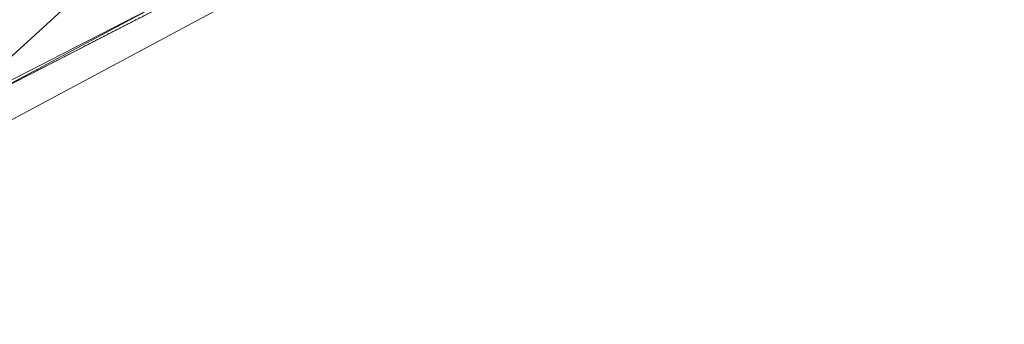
# Model space of a CAD drawing. Header units: metres. Extents: x 3490449 to 3490968, y 5754217 to 5754743.
# Tile 16 of 212: x 3490629 to 3490674, y 5754313 to 5754327. Entities that reach past the tile are written whole.
import ezdxf

# ---------------------------------------------------------------- set-up
doc = ezdxf.new("R2010")
doc.units = ezdxf.units.M
doc.header["$LTSCALE"] = 0.25
doc.linetypes.add('Kartierung-07$0$STRICHLINIE', pattern=[19.05, 12.7, -6.35])
for name, color, linetype, lineweight, true_color in [('Kartierung-07$0$$BRUCH', 7, 'Continuous', 18, 0x82563a), ('Kartierung-07$0$$HOEHEN_Mittel', 7, 'Continuous', 18, 0x82563a), ('Kartierung-07$0$B_Flachbord', 7, 'Kartierung-07$0$STRICHLINIE', 18, 0x82563a), ('Kartierung-07$0$B_Rinne', 7, 'Continuous', 18, 0x82563a), ('Kartierung-07$0$Hilfe_DGM', 7, 'Continuous', 18, 0x82563a)]:
    doc.layers.add(name, color=color, linetype=linetype, lineweight=lineweight, true_color=true_color)

msp = doc.modelspace()

# ---------------------------------------------------------------- linework, layer by layer
at = {"layer": 'Kartierung-07$0$$BRUCH', "ltscale": 0.02}
msp.add_line((3490626.613, 5754323.028), (3490673.878, 5754348.259), dxfattribs=at)
at = {"layer": 'Kartierung-07$0$$HOEHEN_Mittel', "ltscale": 0.02}
msp.add_lwpolyline([(3490631.141, 5754327.579), (3490628.342, 5754325.034), (3490626.397, 5754323.881), (3490626.238, 5754323.726), (3490626.128, 5754323.619), (3490626.052, 5754323.328), (3490625.811, 5754323.101), (3490625.352, 5754322.353)], dxfattribs=at)
at = {"layer": 'Kartierung-07$0$B_Flachbord', "ltscale": 0.02}
msp.add_lwpolyline([(3490610.735, 5754314.371), (3490612.655, 5754315.557), (3490626.613, 5754323.028), (3490636.71, 5754328.221), (3490658.504, 5754339.951), (3490664.954, 5754343.437)], dxfattribs=at)
at = {"layer": 'Kartierung-07$0$B_Rinne', "ltscale": 0.02, "flags": 128}
msp.add_lwpolyline([(3490610.652, 5754314.508), (3490612.575, 5754315.696), (3490626.539, 5754323.17), (3490636.635, 5754328.363), (3490658.428, 5754340.092), (3490664.659, 5754343.459)], dxfattribs=at)
at = {"layer": 'Kartierung-07$0$B_Rinne', "ltscale": 0.02, "elevation": 145.486}
msp.add_lwpolyline([(3490639.059, 5754328.009), (3490637.325, 5754327.076), (3490613.356, 5754314.246), (3490611.6, 5754313.125)], dxfattribs=at)
at = {"layer": 'Kartierung-07$0$Hilfe_DGM', "ltscale": 0.02}
msp.add_lwpolyline([(3490636.71, 5754328.221), (3490626.613, 5754323.028)], dxfattribs=at)

doc.saveas('drawing.dxf')
